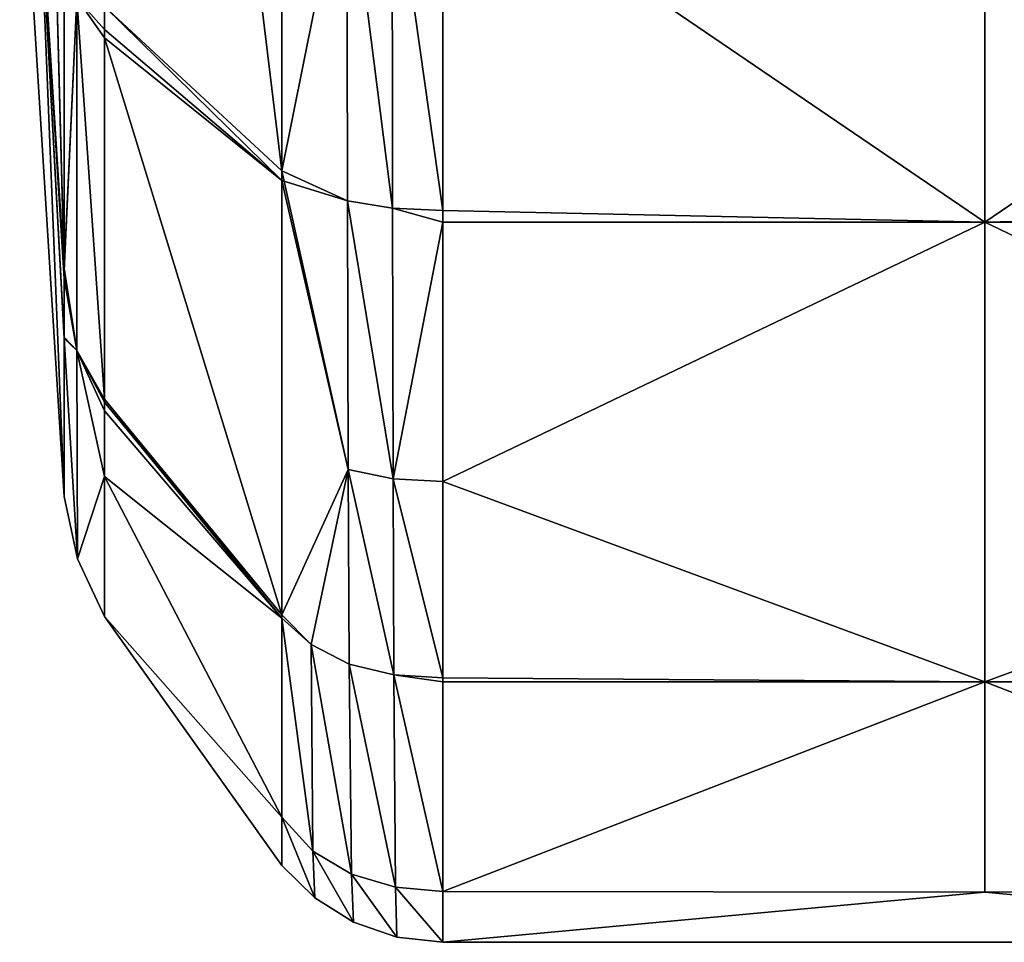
# Model space of a CAD drawing. Header units: centimetres. Extents: x 1.9 to 9.6, y -42.8 to 2.9.
# Tile 1 of 256: x 1.948 to 2.726, y -42.849 to -42.12. Entities that reach past the tile are written whole.
import ezdxf

# ---------------------------------------------------------------- set-up
doc = ezdxf.new("R2010")
doc.units = ezdxf.units.CM
doc.layers.get('0').update_dxf_attribs({"true_color": 0x5890e1})

msp = doc.modelspace()

# ---------------------------------------------------------------- meshes
at = {"color": 134, "true_color": 0x1bb194}
mesh = msp.add_polyface(dxfattribs=at)
corners = [(1.98355, -42.31849, 31.97426), (1.97207, -41.8811, 32.00027), (1.96394, -42.00932, 31.71792), (1.98355, -42.0776, 32.16049), (1.98355, -42.0587, 32.16801), (1.98355, -42.05565, 32.16923), (1.98263, -41.64996, 32.21708), (1.94849, -41.64996, 31.03872), (1.95662, -42.06358, 31.03873), (1.95733, -41.64996, 31.63603), (1.95733, -41.64996, 30.44142), (1.96394, -42.00932, 30.35953), (1.96414, -41.64996, 31.83466), (1.96414, -41.64996, 30.24279), (1.97207, -41.8811, 30.07718), (1.98355, -42.31646, 30.10035), (1.98355, -42.07232, 29.91472), (1.98263, -41.64996, 29.86037), (1.98355, -42.05565, 29.90822), (1.98355, -42.0587, 29.90944), (2.24242, -41.98768, 32.78299), (2.28245, -42.27104, 32.70802), (2.28245, -41.9889, 32.7897), (2.28245, -41.65007, 32.81662), (2.24232, -41.65017, 32.81053), (2.20666, -41.98433, 32.76501), (2.15545, -41.65007, 32.7323), (2.15545, -42.23965, 32.62887), (2.24283, -42.26911, 32.701), (2.01535, -42.12819, 32.3005), (2.15545, -42.24737, 32.62531), (2.01535, -42.10991, 32.30791), (2.08383, -41.65007, 32.55744), (2.01535, -41.65007, 32.38127), (1.9936, -42.1032, 32.23182), (2.01535, -42.1346, 32.29775), (1.99391, -41.64996, 32.30791), (2.24283, -42.26911, 29.37645), (2.20666, -41.98433, 29.31244), (2.24242, -41.98768, 29.29446), (2.28245, -42.27105, 29.36944), (2.28245, -41.9889, 29.28775), (2.15545, -42.23965, 29.44858), (2.15545, -41.65007, 29.34516), (2.24222, -41.65017, 29.26682), (2.28245, -41.65007, 29.26083), (2.01535, -42.10991, 29.76954), (2.08383, -41.65007, 29.52001), (2.01535, -41.65007, 29.69618), (1.9936, -42.1032, 29.84564), (1.99391, -41.64996, 29.76954), (2.01535, -42.12819, 29.77695), (2.01535, -42.1346, 29.7797)]
mesh.append_faces([[corners[k] for k in face] for face in [(0, 1, 2), (0, 3, 1), (1, 3, 4), (5, 1, 4), (5, 6, 1), (7, 8, 9), (7, 10, 8), (8, 10, 11), (8, 2, 9), (12, 2, 1), (11, 13, 14), (15, 14, 16), (15, 11, 14), (14, 17, 18), (19, 14, 18), (19, 16, 14), (20, 21, 22), (23, 20, 22), (20, 24, 25), (25, 26, 27), (25, 28, 20), (29, 30, 31), (31, 27, 32), (33, 31, 32), (27, 26, 32), (34, 35, 29), (31, 34, 29), (31, 36, 34), (31, 33, 36), (36, 5, 4), (3, 36, 4), (3, 34, 36), (37, 38, 39), (40, 39, 41), (42, 43, 38), (44, 39, 38), (39, 45, 41), (46, 47, 42), (46, 48, 47), (47, 43, 42), (19, 49, 16), (19, 18, 49), (49, 18, 50), (46, 50, 48), (46, 49, 50), (46, 51, 49), (49, 51, 52)]], dxfattribs={"color": 134})
mesh = msp.add_polyface(dxfattribs=at)
corners = [(2.28245, -41.9889, 32.7897), (2.71049, -42.28019, 32.70395), (2.71049, -41.65007, 32.81662), (2.28245, -41.9889, 29.28775), (2.71049, -41.65007, 29.26083), (2.71049, -42.28019, 29.3735), (3.33716, -41.65007, 29.52001), (3.40564, -42.12819, 29.77695), (3.26554, -42.23965, 29.44858), (3.26554, -42.24738, 29.45214), (3.40564, -42.1346, 29.7797), (3.26554, -42.59017, 29.76243), (3.40564, -42.42009, 30.02364), (3.17877, -41.65017, 29.26682), (3.21433, -41.98433, 29.31244), (3.17857, -41.98768, 29.29446), (3.13854, -41.65007, 29.26083), (3.13854, -41.9889, 29.28775), (3.21311, -42.47557, 29.53078), (3.21382, -42.26342, 29.39463), (3.26554, -41.65007, 29.34516), (3.17775, -42.48278, 29.5131), (3.13854, -42.28019, 29.3735), (3.17816, -42.26911, 29.37645), (3.13854, -42.27105, 29.36944), (3.13854, -42.48502, 29.50619), (3.33716, -41.65007, 32.55744), (3.26554, -42.23965, 32.62887), (3.40564, -42.12819, 32.3005), (3.26554, -42.24737, 32.62531), (3.40564, -42.1346, 32.29775), (3.26554, -42.59017, 32.31503), (3.21433, -41.98433, 32.76501), (3.17857, -41.98768, 32.78299), (3.17816, -42.26911, 32.701), (3.21382, -42.26342, 32.68282), (3.17775, -42.48278, 32.56435), (3.13854, -41.65007, 32.81662), (3.13854, -41.9889, 32.7897), (3.13854, -42.27104, 32.70802), (3.13854, -42.28019, 32.70395), (3.21311, -42.47556, 32.54667), (3.26554, -41.65007, 32.7323), (3.17867, -41.65017, 32.81053), (3.13854, -42.48502, 32.57126)]
mesh.append_faces([[corners[k] for k in face] for face in [(0, 1, 2), (3, 4, 5), (6, 7, 8), (8, 7, 9), (9, 7, 10), (11, 10, 12), (11, 9, 10), (13, 14, 15), (16, 15, 17), (9, 18, 19), (8, 19, 14), (20, 8, 14), (21, 22, 23), (19, 23, 14), (19, 21, 23), (19, 18, 21), (22, 24, 23), (23, 24, 15), (14, 23, 15), (24, 17, 15), (19, 8, 9), (4, 17, 5), (5, 17, 24), (22, 5, 24), (22, 25, 5), (26, 27, 28), (27, 29, 28), (28, 29, 30), (30, 29, 31), (32, 33, 34), (35, 34, 36), (37, 38, 33), (33, 38, 39), (34, 39, 40), (41, 29, 27), (35, 27, 32), (34, 35, 32), (27, 42, 32), (33, 32, 43), (36, 34, 40), (34, 33, 39), (27, 35, 41), (41, 35, 36), (1, 44, 40), (39, 1, 40), (39, 38, 1), (1, 38, 2)]], dxfattribs={"color": 134})
mesh = msp.add_polyface(dxfattribs=at)
corners = [(1.98355, -42.37204, 31.88627), (1.96394, -42.00932, 31.71792), (1.98355, -42.4968, 31.03873), (1.98355, -42.37102, 31.8882), (1.98355, -42.32458, 31.96583), (1.98355, -42.31849, 31.97426), (1.96394, -42.00932, 30.35953), (1.98355, -42.37204, 30.19118), (1.95662, -42.06358, 31.03873), (1.98355, -42.31646, 30.10035), (1.98355, -42.37102, 30.18925), (2.28245, -42.28019, 32.70395), (2.71049, -42.28019, 32.70395), (2.28245, -42.27104, 32.70802), (2.28245, -42.48502, 32.57126), (2.28245, -41.9889, 32.7897), (2.15545, -42.24737, 32.62531), (2.20717, -42.26342, 32.68282), (2.15545, -42.23965, 32.62887), (2.20788, -42.47556, 32.54667), (2.24283, -42.26911, 32.701), (2.20666, -41.98433, 32.76501), (2.24324, -42.48278, 32.56435), (2.24242, -41.98768, 32.78299), (2.01535, -42.1346, 32.29775), (2.15545, -42.59017, 32.31503), (2.01535, -42.12819, 32.3005), (2.01535, -42.10991, 32.30791), (2.01535, -42.42009, 32.05381), (1.9936, -42.1032, 32.23182), (1.9936, -42.38148, 31.99895), (1.98355, -42.0776, 32.16049), (2.28245, -42.27105, 29.36944), (2.71049, -42.28019, 29.3735), (2.28245, -42.28019, 29.3735), (2.28245, -41.9889, 29.28775), (2.28245, -42.48502, 29.50619), (2.20788, -42.47557, 29.53078), (2.15545, -42.24738, 29.45214), (2.15545, -42.23965, 29.44858), (2.20717, -42.26342, 29.39463), (2.20666, -41.98433, 29.31244), (2.24283, -42.26911, 29.37645), (2.24242, -41.98768, 29.29446), (2.24324, -42.48278, 29.5131), (2.15545, -42.59017, 29.76243), (2.01535, -42.1346, 29.7797), (2.01535, -42.12819, 29.77695), (2.01535, -42.10991, 29.76954), (1.9936, -42.1032, 29.84564), (1.98355, -42.07232, 29.91472), (2.01535, -42.42009, 30.02364), (1.9936, -42.38148, 30.0785)]
mesh.append_faces([[corners[k] for k in face] for face in [(0, 1, 2), (0, 3, 1), (1, 3, 4), (5, 1, 4), (2, 6, 7), (2, 8, 6), (2, 1, 8), (9, 10, 6), (6, 10, 7), (11, 12, 13), (11, 14, 12), (13, 12, 15), (16, 17, 18), (16, 19, 17), (20, 11, 13), (20, 21, 17), (22, 20, 17), (22, 11, 20), (17, 21, 18), (23, 20, 13), (24, 25, 16), (26, 24, 16), (16, 18, 27), (28, 29, 30), (28, 24, 29), (31, 5, 29), (29, 5, 30), (30, 5, 4), (32, 33, 34), (32, 35, 33), (34, 33, 36), (37, 38, 39), (40, 39, 41), (32, 42, 43), (32, 34, 42), (42, 34, 44), (39, 40, 37), (41, 42, 40), (40, 42, 44), (45, 46, 38), (38, 46, 47), (48, 38, 47), (48, 39, 38), (49, 9, 50), (51, 49, 46), (51, 52, 49), (49, 52, 9)]], dxfattribs={"color": 134})
mesh = msp.add_polyface(dxfattribs=at)
corners = [(2.28245, -42.64006, 32.37883), (2.71049, -42.6432, 32.37324), (2.28245, -42.48502, 32.57126), (2.17862, -42.61374, 32.33524), (2.20859, -42.62908, 32.35607), (2.20788, -42.47556, 32.54667), (2.15545, -42.59017, 32.31503), (2.15545, -42.24737, 32.62531), (2.24374, -42.63752, 32.37223), (2.24324, -42.48278, 32.56435), (2.20717, -42.26342, 32.68282), (2.28245, -42.28019, 32.70395), (2.01535, -42.42904, 32.03918), (2.15545, -42.59282, 32.31035), (2.01535, -42.42243, 32.05016), (2.01535, -42.48105, 31.9325), (2.01535, -42.42009, 32.05381), (2.01535, -42.1346, 32.29775), (2.01535, -42.59149, 31.03873), (1.99401, -42.54597, 31.03873), (1.9936, -42.38148, 31.99895), (1.98355, -42.37204, 31.88627), (1.98355, -42.37102, 31.8882), (1.98355, -42.4968, 31.03873), (1.98355, -42.32458, 31.96583), (2.28245, -42.64006, 29.69862), (2.28245, -42.48502, 29.50619), (2.71049, -42.6432, 29.70421), (2.15545, -42.59282, 29.7671), (2.15545, -42.59017, 29.76243), (2.17862, -42.61374, 29.74221), (2.20788, -42.47557, 29.53078), (2.20859, -42.62908, 29.72138), (2.24374, -42.63752, 29.70523), (2.15545, -42.24738, 29.45214), (2.20717, -42.26342, 29.39463), (2.24324, -42.48278, 29.5131), (2.28245, -42.28019, 29.3735), (2.01535, -42.48105, 30.14495), (2.01535, -42.42243, 30.0273), (2.01535, -42.42009, 30.02364), (2.01535, -42.1346, 29.7797), (1.98355, -42.37204, 30.19118), (1.9936, -42.38148, 30.0785), (1.98355, -42.37102, 30.18925), (1.98355, -42.31646, 30.10035)]
mesh.append_faces([[corners[k] for k in face] for face in [(0, 1, 2), (3, 4, 5), (6, 5, 7), (6, 3, 5), (8, 0, 9), (5, 9, 10), (0, 2, 9), (9, 2, 11), (4, 8, 5), (8, 9, 5), (12, 13, 14), (12, 15, 13), (14, 13, 16), (16, 13, 6), (17, 16, 6), (18, 15, 19), (19, 15, 20), (21, 20, 22), (21, 19, 20), (21, 23, 19), (15, 12, 20), (20, 12, 14), (16, 20, 14), (22, 20, 24), (25, 26, 27), (28, 29, 30), (30, 29, 31), (32, 31, 33), (32, 30, 31), (29, 34, 31), (35, 36, 31), (37, 26, 36), (36, 26, 25), (33, 36, 25), (33, 31, 36), (28, 38, 39), (40, 28, 39), (40, 29, 28), (40, 41, 29), (23, 42, 19), (19, 42, 43), (38, 43, 39), (38, 19, 43), (38, 18, 19), (42, 44, 43), (43, 44, 45), (40, 39, 43)]], dxfattribs={"color": 134})
mesh = msp.add_polyface(dxfattribs=at)
corners = [(2.28245, -42.80861, 31.82399), (2.71049, -42.80922, 31.81983), (2.71049, -42.6432, 32.37324), (2.28245, -42.48502, 32.57126), (2.71049, -42.28019, 32.70395), (2.28245, -42.48502, 29.50619), (2.71049, -42.28019, 29.3735), (2.71049, -42.6432, 29.70421), (2.28245, -42.80861, 30.25346), (2.71049, -42.80922, 30.25763), (3.24105, -42.77681, 30.28038), (3.20894, -42.83289, 31.03873), (3.21067, -42.795, 30.26799), (3.21311, -42.47557, 29.53078), (3.2124, -42.62908, 29.72138), (3.17724, -42.63752, 29.70523), (3.17775, -42.48278, 29.5131), (3.13854, -42.64006, 29.69862), (3.13854, -42.48502, 29.50619), (3.13854, -42.28019, 29.3735), (3.17481, -42.84478, 31.03873), (3.17592, -42.80536, 30.25773), (3.13854, -42.84884, 31.03873), (3.13854, -42.80861, 30.25346), (3.13854, -42.6432, 29.70421), (2.28245, -42.84884, 31.03873), (3.21311, -42.47556, 32.54667), (3.17775, -42.48278, 32.56435), (3.17724, -42.63752, 32.37223), (3.2124, -42.62908, 32.35607), (3.17592, -42.80536, 31.81973), (3.21067, -42.795, 31.80946), (3.13854, -42.28019, 32.70395), (3.13854, -42.48502, 32.57126), (3.13854, -42.64006, 32.37883), (3.13854, -42.6432, 32.37324), (3.13854, -42.80861, 31.82399)]
mesh.append_faces([[corners[k] for k in face] for face in [(0, 1, 2), (3, 2, 4), (5, 6, 7), (8, 7, 9), (10, 11, 12), (13, 14, 15), (16, 15, 17), (18, 16, 17), (18, 19, 16), (16, 13, 15), (11, 20, 12), (12, 20, 21), (14, 21, 15), (14, 12, 21), (20, 22, 21), (21, 22, 23), (15, 23, 24), (17, 15, 24), (15, 21, 23), (6, 18, 7), (7, 18, 17), (24, 7, 17), (24, 23, 7), (7, 23, 9), (9, 23, 22), (25, 9, 22), (26, 27, 28), (29, 28, 30), (31, 30, 20), (11, 31, 20), (29, 26, 28), (29, 30, 31), (27, 32, 33), (34, 27, 33), (34, 28, 27), (34, 35, 28), (28, 35, 36), (30, 36, 22), (20, 30, 22), (30, 28, 36), (22, 1, 25), (1, 22, 36), (2, 36, 35), (34, 2, 35), (34, 33, 2), (2, 33, 4), (2, 1, 36)]], dxfattribs={"color": 134})
mesh = msp.add_polyface(dxfattribs=at)
corners = [(2.28245, -42.84884, 31.03873), (2.71049, -42.80922, 31.81983), (2.28245, -42.80861, 31.82399), (2.28245, -42.6432, 32.37324), (2.71049, -42.6432, 32.37324), (2.28245, -42.64006, 32.37883), (2.24618, -42.84478, 31.03873), (2.24506, -42.80536, 31.81973), (2.21032, -42.795, 31.80946), (2.20859, -42.62908, 32.35607), (2.15545, -42.59017, 32.31503), (2.15545, -42.59282, 32.31035), (2.17862, -42.61374, 32.33524), (2.17994, -42.77681, 31.79707), (2.21205, -42.83289, 31.03873), (2.24374, -42.63752, 32.37223), (2.15545, -42.75008, 31.7865), (2.18146, -42.81379, 31.03873), (2.15545, -42.78809, 31.03873), (2.01535, -42.59149, 31.03873), (2.01535, -42.48105, 31.9325), (2.28245, -42.64006, 29.69862), (2.71049, -42.6432, 29.70421), (2.28245, -42.6432, 29.70421), (2.28245, -42.80861, 30.25346), (2.71049, -42.80922, 30.25763), (2.15545, -42.75009, 30.29095), (2.17994, -42.77681, 30.28038), (2.21032, -42.795, 30.26799), (2.24506, -42.80536, 30.25773), (2.15545, -42.59282, 29.7671), (2.17862, -42.61374, 29.74221), (2.20859, -42.62908, 29.72138), (2.24374, -42.63752, 29.70523), (2.01535, -42.48105, 30.14495)]
mesh.append_faces([[corners[k] for k in face] for face in [(0, 1, 2), (3, 4, 5), (3, 2, 4), (6, 0, 7), (8, 7, 9), (10, 11, 12), (12, 11, 13), (8, 13, 14), (6, 8, 14), (6, 7, 8), (3, 15, 2), (3, 5, 15), (11, 16, 13), (13, 16, 17), (14, 13, 17), (16, 18, 17), (0, 2, 7), (7, 2, 15), (9, 7, 15), (13, 8, 12), (12, 8, 9), (18, 16, 19), (19, 16, 20), (20, 16, 11), (21, 22, 23), (23, 22, 24), (0, 24, 25), (18, 26, 17), (17, 26, 27), (14, 27, 28), (6, 28, 29), (0, 29, 24), (0, 6, 29), (26, 30, 27), (27, 30, 31), (28, 31, 32), (29, 32, 33), (24, 33, 23), (24, 29, 33), (33, 21, 23), (6, 14, 28), (14, 17, 27), (27, 31, 28), (28, 32, 29), (18, 19, 26), (26, 19, 34), (30, 26, 34)]], dxfattribs={"color": 134})

doc.saveas('drawing.dxf')
